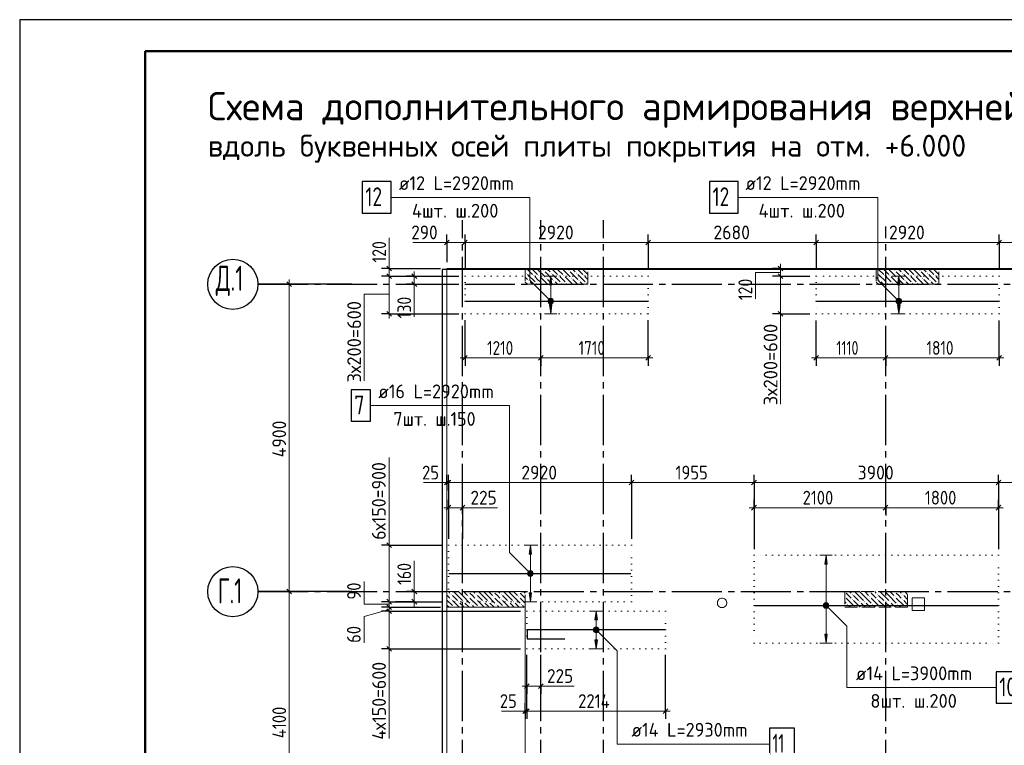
# Model space of a CAD drawing. Header units: millimetres. Extents: x 0 to 42000, y -76 to 29700.
# Tile 5 of 7: x 0 to 15705, y 18132 to 29700. Entities that reach past the tile are written whole.
import ezdxf

# ---------------------------------------------------------------- set-up
doc = ezdxf.new("R2010")
doc.units = ezdxf.units.MM
for name, pattern in [('______2', [270, 200, -70]), ('______5', [1100, 800, -100, 100, -100]), ('______9', [100, 0, -100])]:
    doc.linetypes.add(name, pattern=pattern)
for name, color, linetype, lineweight in [('Standard', 7, 'Continuous', 25), ('ДОП Верх по Х', 7, 'Continuous', 18), ('ЖБ Перекрытие верхний уровень', 7, 'Continuous', 18), ('Позиционная метка номер позиции', 7, 'Continuous', 13), ('Примечания', 7, 'Continuous', 13), ('Размерная линия_ общее', 7, 'Continuous', 13), ('Текст_ общее', 7, 'Continuous', 25)]:
    doc.layers.add(name, color=color, linetype=linetype, lineweight=lineweight)
doc.layers.add('ЖБ Пилон', color=7, linetype='______2', lineweight=13, true_color=0xa0a0a0)
doc.layers.add('Оси', color=7, linetype='______5', lineweight=13, true_color=0x656565)
doc.styles.add('ISOCPEUR', font='txt')

msp = doc.modelspace()

# ---------------------------------------------------------------- hatches: boundary and pattern name
at = {"layer": 'ДОП Верх по Х', "linetype": 'Continuous', "lineweight": 13, "transparency": 33554687}
for points in [[(8490, 25472), (8470, 25612), (8450, 25472)], [(14043, 25472), (14023, 25612), (14003, 25472)], [(8166, 21182), (8146, 21322), (8126, 21182)], [(12882, 21022), (12862, 21162), (12842, 21022)], [(9215, 20132), (9195, 20272), (9175, 20132)]]:
    msp.add_hatch(color=7, dxfattribs=at).paths.add_polyline_path(points)
for points in [[(8490, 25152), (8470, 25012), (8450, 25152)], [(14043, 25152), (14023, 25012), (14003, 25152)], [(8166, 20562), (8146, 20422), (8126, 20562)], [(9215, 19812), (9195, 19672), (9175, 19812)], [(12882, 19902), (12862, 19762), (12842, 19902)]]:
    msp.add_hatch(color=7, dxfattribs=at).paths.add_polyline_path(points, flags=16)
at = {"layer": 'ЖБ Пилон', "linetype": 'Continuous', "lineweight": 18, "transparency": 33554687}
for points in [[(8074, 25660), (8081, 25666), (8087, 25660), (8081, 25653)], [(8194, 25620), (8201, 25626), (8207, 25620), (8201, 25613)], [(8274, 25620), (8281, 25626), (8287, 25620), (8281, 25613)], [(8354, 25700), (8361, 25706), (8367, 25700), (8361, 25693)], [(8474, 25660), (8481, 25666), (8487, 25660), (8481, 25653)], [(8594, 25620), (8601, 25626), (8607, 25620), (8601, 25613)], [(8674, 25620), (8681, 25626), (8687, 25620), (8681, 25613)], [(8754, 25700), (8761, 25706), (8767, 25700), (8761, 25693)], [(8874, 25660), (8881, 25666), (8887, 25660), (8881, 25653)], [(8994, 25620), (9001, 25626), (9007, 25620), (9001, 25613)], [(13674, 25660), (13681, 25666), (13687, 25660), (13681, 25653)], [(13794, 25620), (13801, 25626), (13807, 25620), (13801, 25613)], [(13874, 25620), (13881, 25626), (13887, 25620), (13881, 25613)], [(13954, 25700), (13961, 25706), (13967, 25700), (13961, 25693)], [(14074, 25660), (14081, 25666), (14087, 25660), (14081, 25653)], [(14194, 25620), (14201, 25626), (14207, 25620), (14201, 25613)], [(14274, 25620), (14281, 25626), (14287, 25620), (14281, 25613)], [(14354, 25700), (14361, 25706), (14367, 25700), (14361, 25693)], [(14474, 25660), (14481, 25666), (14487, 25660), (14481, 25653)], [(14594, 25620), (14601, 25626), (14607, 25620), (14601, 25613)], [(8114, 25540), (8121, 25546), (8127, 25540), (8121, 25533)], [(8234, 25500), (8241, 25506), (8247, 25500), (8241, 25493)], [(8314, 25500), (8321, 25506), (8327, 25500), (8321, 25493)], [(8394, 25580), (8401, 25586), (8407, 25580), (8401, 25573)], [(8514, 25540), (8521, 25546), (8527, 25540), (8521, 25533)], [(8634, 25500), (8641, 25506), (8647, 25500), (8641, 25493)], [(8714, 25500), (8721, 25506), (8727, 25500), (8721, 25493)], [(8794, 25580), (8801, 25586), (8807, 25580), (8801, 25573)], [(8914, 25540), (8921, 25546), (8927, 25540), (8921, 25533)], [(9034, 25500), (9041, 25506), (9047, 25500), (9041, 25493)], [(13714, 25540), (13721, 25546), (13727, 25540), (13721, 25533)], [(13834, 25500), (13841, 25506), (13847, 25500), (13841, 25493)], [(13914, 25500), (13921, 25506), (13927, 25500), (13921, 25493)], [(13994, 25580), (14001, 25586), (14007, 25580), (14001, 25573)], [(14114, 25540), (14121, 25546), (14127, 25540), (14121, 25533)], [(14234, 25500), (14241, 25506), (14247, 25500), (14241, 25493)], [(14314, 25500), (14321, 25506), (14327, 25500), (14321, 25493)], [(14394, 25580), (14401, 25586), (14407, 25580), (14401, 25573)], [(14514, 25540), (14521, 25546), (14527, 25540), (14521, 25533)], [(14634, 25500), (14641, 25506), (14647, 25500), (14641, 25493)], [(7154, 20580), (7157, 20582), (7165, 20582), (7167, 20580), (7161, 20573)], [(7554, 20580), (7557, 20582), (7565, 20582), (7567, 20580), (7561, 20573)], [(7954, 20580), (7957, 20582), (7965, 20582), (7967, 20580), (7961, 20573)], [(13165, 20582), (13167, 20580), (13163, 20575), (13163, 20582)], [(13554, 20580), (13557, 20582), (13565, 20582), (13567, 20580), (13561, 20573)], [(13954, 20580), (13957, 20582), (13965, 20582), (13967, 20580), (13961, 20573)], [(6874, 20540), (6881, 20546), (6887, 20540), (6881, 20533)], [(6874, 20460), (6881, 20466), (6887, 20460), (6881, 20453)], [(6994, 20420), (7001, 20426), (7007, 20420), (7001, 20413)], [(7074, 20420), (7081, 20426), (7087, 20420), (7081, 20413)], [(7154, 20500), (7161, 20506), (7167, 20500), (7161, 20493)], [(7274, 20540), (7281, 20546), (7287, 20540), (7281, 20533)], [(7274, 20460), (7281, 20466), (7287, 20460), (7281, 20453)], [(7394, 20420), (7401, 20426), (7407, 20420), (7401, 20413)], [(7474, 20420), (7481, 20426), (7487, 20420), (7481, 20413)], [(7554, 20500), (7561, 20506), (7567, 20500), (7561, 20493)], [(7674, 20540), (7681, 20546), (7687, 20540), (7681, 20533)], [(7674, 20460), (7681, 20466), (7687, 20460), (7681, 20453)], [(7794, 20420), (7801, 20426), (7807, 20420), (7801, 20413)], [(7874, 20420), (7881, 20426), (7887, 20420), (7881, 20413)], [(7954, 20500), (7961, 20506), (7967, 20500), (7961, 20493)], [(13163, 20504), (13167, 20500), (13163, 20495)], [(13274, 20540), (13281, 20546), (13287, 20540), (13281, 20533)], [(13274, 20460), (13281, 20466), (13287, 20460), (13281, 20453)], [(13394, 20420), (13401, 20426), (13407, 20420), (13401, 20413)], [(13474, 20420), (13481, 20426), (13487, 20420), (13481, 20413)], [(13554, 20500), (13561, 20506), (13567, 20500), (13561, 20493)], [(13674, 20540), (13681, 20546), (13687, 20540), (13681, 20533)], [(13674, 20460), (13681, 20466), (13687, 20460), (13681, 20453)], [(13794, 20420), (13801, 20426), (13807, 20420), (13801, 20413)], [(13874, 20420), (13881, 20426), (13887, 20420), (13881, 20413)], [(13954, 20500), (13961, 20506), (13967, 20500), (13961, 20493)], [(14074, 20540), (14081, 20546), (14087, 20540), (14081, 20533)], [(14074, 20460), (14081, 20466), (14087, 20460), (14081, 20453)], [(6914, 20340), (6921, 20346), (6927, 20340), (6921, 20333)], [(7194, 20380), (7201, 20386), (7207, 20380), (7201, 20373)], [(7314, 20340), (7321, 20346), (7327, 20340), (7321, 20333)], [(7594, 20380), (7601, 20386), (7607, 20380), (7601, 20373)], [(7714, 20340), (7721, 20346), (7727, 20340), (7721, 20333)], [(7994, 20380), (8001, 20386), (8007, 20380), (8001, 20373)], [(13194, 20380), (13201, 20386), (13207, 20380), (13201, 20373)], [(13314, 20340), (13321, 20346), (13327, 20340), (13321, 20333)], [(13594, 20380), (13601, 20386), (13607, 20380), (13601, 20373)], [(13714, 20340), (13721, 20346), (13727, 20340), (13721, 20333)], [(13994, 20380), (14001, 20386), (14007, 20380), (14001, 20373)], [(14114, 20340), (14121, 20346), (14127, 20340), (14121, 20333)]]:
    msp.add_hatch(color=7, dxfattribs=at).paths.add_polyline_path(points, flags=16)
at = {"layer": 'Позиционная метка номер позиции', "linetype": 'Continuous', "lineweight": 13, "transparency": 33554687}
for points in [[(8438, 25180), (8481, 25255), (8426, 25201)], [(8426, 25201), (8481, 25255), (8458, 25255)], [(8426, 25201), (8458, 25255), (8426, 25223)], [(8426, 25223), (8458, 25255), (8438, 25244)], [(8438, 25180), (8502, 25244), (8481, 25255)], [(8458, 25169), (8502, 25244), (8438, 25180)], [(8458, 25169), (8513, 25223), (8502, 25244)], [(8481, 25169), (8513, 25223), (8458, 25169)], [(8481, 25169), (8513, 25201), (8513, 25223)], [(8513, 25201), (8481, 25169), (8502, 25180)], [(13991, 25180), (14034, 25255), (13979, 25201)], [(13979, 25201), (14034, 25255), (14011, 25255)], [(13979, 25201), (14011, 25255), (13979, 25223)], [(13979, 25223), (14011, 25255), (13991, 25244)], [(13991, 25180), (14055, 25244), (14034, 25255)], [(14011, 25169), (14055, 25244), (13991, 25180)], [(14011, 25169), (14066, 25223), (14055, 25244)], [(14034, 25169), (14066, 25223), (14011, 25169)], [(14034, 25169), (14066, 25201), (14066, 25223)], [(14066, 25201), (14034, 25169), (14055, 25180)], [(8114, 20840), (8157, 20915), (8103, 20861)], [(8103, 20861), (8157, 20915), (8134, 20915)], [(8103, 20861), (8134, 20915), (8103, 20883)], [(8103, 20883), (8134, 20915), (8114, 20904)], [(8114, 20840), (8178, 20904), (8157, 20915)], [(8134, 20829), (8178, 20904), (8114, 20840)], [(8134, 20829), (8189, 20883), (8178, 20904)], [(8157, 20829), (8189, 20883), (8134, 20829)], [(8157, 20829), (8189, 20861), (8189, 20883)], [(8189, 20861), (8157, 20829), (8178, 20840)], [(12818, 20373), (12850, 20405), (12830, 20394)], [(12850, 20405), (12818, 20373), (12818, 20351)], [(12850, 20405), (12818, 20351), (12873, 20405)], [(12873, 20405), (12818, 20351), (12830, 20330)], [(12873, 20405), (12830, 20330), (12893, 20394)], [(12893, 20394), (12830, 20330), (12850, 20319)], [(12893, 20394), (12850, 20319), (12905, 20373)], [(12905, 20373), (12850, 20319), (12873, 20319)], [(12905, 20373), (12873, 20319), (12905, 20351)], [(12905, 20351), (12873, 20319), (12893, 20330)], [(9151, 19983), (9183, 20015), (9163, 20004)], [(9183, 20015), (9151, 19983), (9151, 19961)], [(9183, 20015), (9151, 19961), (9206, 20015)], [(9206, 20015), (9151, 19961), (9163, 19940)], [(9206, 20015), (9163, 19940), (9227, 20004)], [(9227, 20004), (9163, 19940), (9183, 19929)], [(9227, 20004), (9183, 19929), (9238, 19983)], [(9238, 19983), (9183, 19929), (9206, 19929)], [(9238, 19983), (9206, 19929), (9238, 19961)], [(9238, 19961), (9206, 19929), (9227, 19940)]]:
    msp.add_hatch(color=7, dxfattribs=at).paths.add_polyline_path(points)

# ---------------------------------------------------------------- linework, layer by layer
at = {"layer": 'Standard', "color": 7, "linetype": 'Continuous', "lineweight": 25, "transparency": 33554687}
msp.add_line((2000, 29200), (2000, 1058), dxfattribs=at)
msp.add_lwpolyline([(0, 0), (42000, 0), (42000, 29700), (0, 29700), (0, 0)], close=True, dxfattribs=at)
at = {"layer": 'Standard', "color": 7, "linetype": 'Continuous', "lineweight": 50, "transparency": 33554687}
msp.add_lwpolyline([(2000, 29200), (41500, 29200), (41500, 500), (2000, 500), (2000, 29200)], close=True, dxfattribs=at)
at = {"layer": 'Standard', "color": 7, "linetype": 'Continuous', "lineweight": 13, "transparency": 33554687}
for points in [[(41500, 29200), (2000, 29200), (2000, 3000), (41500, 3000), (41500, 29200)], [(25893, 25732), (6813, 25732), (6813, 7232), (25893, 7232), (25893, 25732)], [(6813, 7232), (25313, 7232), (25313, 25732), (6813, 25732), (6813, 7232)]]:
    msp.add_lwpolyline(points, dxfattribs=at)
at = {"layer": 'Standard', "color": 254, "linetype": 'Continuous', "lineweight": 25, "true_color": 0xc4c4ff, "transparency": 33554687}
msp.add_lwpolyline([(6738, 7246), (25382, 7246), (25382, 25718), (6738, 25718), (6738, 7246)], dxfattribs=at)
at = {"layer": 'ДОП Верх по Х', "color": 251, "linetype": 'Continuous', "lineweight": 13, "true_color": 0x494949, "transparency": 33554687}
for p, q in [((8470, 25612), (8370, 25612)), ((8470, 25612), (8450, 25472)), ((8490, 25472), (8470, 25612)), ((8470, 25612), (8570, 25612)), ((8470, 25612), (8470, 25612)), ((14023, 25612), (13923, 25612)), ((14023, 25612), (14003, 25472)), ((14043, 25472), (14023, 25612)), ((14023, 25612), (14123, 25612)), ((14023, 25612), (14023, 25612)), ((8450, 25472), (8490, 25472)), ((8470, 25152), (8470, 25472)), ((14003, 25472), (14043, 25472)), ((14023, 25152), (14023, 25472)), ((8470, 25012), (8450, 25152)), ((8450, 25152), (8490, 25152)), ((8490, 25152), (8470, 25012)), ((14023, 25012), (14003, 25152)), ((14003, 25152), (14043, 25152)), ((14043, 25152), (14023, 25012)), ((8470, 25012), (8370, 25012)), ((8470, 25012), (8570, 25012)), ((8470, 25012), (8470, 25012)), ((14023, 25012), (13923, 25012)), ((14023, 25012), (14123, 25012)), ((14023, 25012), (14023, 25012)), ((8146, 21322), (8046, 21322)), ((8146, 21322), (8126, 21182)), ((8166, 21182), (8146, 21322)), ((8146, 21322), (8246, 21322)), ((8146, 21322), (8146, 21322)), ((8126, 21182), (8166, 21182)), ((8146, 20562), (8146, 21182)), ((12862, 21162), (12762, 21162)), ((12862, 21162), (12842, 21022)), ((12882, 21022), (12862, 21162)), ((12862, 21162), (12962, 21162)), ((12862, 21162), (12862, 21162)), ((12842, 21022), (12882, 21022)), ((12862, 19902), (12862, 21022)), ((8146, 20422), (8046, 20422)), ((8146, 20422), (8126, 20562)), ((8126, 20562), (8166, 20562)), ((8166, 20562), (8146, 20422)), ((8146, 20422), (8246, 20422)), ((8146, 20422), (8146, 20422)), ((9195, 20272), (9095, 20272)), ((9195, 20272), (9175, 20132)), ((9215, 20132), (9195, 20272)), ((9195, 20272), (9295, 20272)), ((9195, 20272), (9195, 20272)), ((9175, 20132), (9215, 20132)), ((9195, 19812), (9195, 20132)), ((9195, 19672), (9175, 19812)), ((9175, 19812), (9215, 19812)), ((9215, 19812), (9195, 19672)), ((12862, 19762), (12842, 19902)), ((12842, 19902), (12882, 19902)), ((12882, 19902), (12862, 19762)), ((9195, 19672), (9095, 19672)), ((9195, 19672), (9295, 19672)), ((9195, 19672), (9195, 19672)), ((12862, 19762), (12762, 19762)), ((12862, 19762), (12962, 19762)), ((12862, 19762), (12862, 19762))]:
    msp.add_line(p, q, dxfattribs=at)
at = {"layer": 'ДОП Верх по Х', "color": 7, "linetype": 'Continuous', "lineweight": 25, "transparency": 33554687}
for p, q in [((7109, 25212), (10017, 25212)), ((12709, 25212), (15617, 25212)), ((6846, 20872), (9750, 20872)), ((11720, 20362), (15606, 20362))]:
    msp.add_line(p, q, dxfattribs=at)
for points in [[(5464, 26618), (5924, 26618), (5924, 27118), (5464, 27118), (5464, 26618)], [(11001, 26618), (11461, 26618), (11461, 27118), (11001, 27118), (11001, 26618)], [(5285, 23298), (5595, 23298), (5595, 23798), (5285, 23798), (5285, 23298)], [(10295, 19972), (8095, 19972), (8095, 19828), (8695, 19828)], [(15575, 18803), (16035, 18803), (16035, 19303), (15575, 19303), (15575, 18803)], [(11958, 17903), (12358, 17903), (12358, 18403), (11958, 18403), (11958, 17903)]]:
    msp.add_lwpolyline(points, dxfattribs=at)
at = {"layer": 'ЖБ Перекрытие верхний уровень', "color": 7, "linetype": 'Continuous', "lineweight": 18, "transparency": 33554687}
for p, q in [((25313, 25732), (6813, 25732)), ((6813, 25732), (6813, 20332)), ((6813, 20332), (8063, 20332)), ((8063, 20332), (8063, 14382))]:
    msp.add_line(p, q, dxfattribs=at)
at = {"layer": 'ЖБ Перекрытие верхний уровень', "color": 7, "linetype": 'Continuous', "lineweight": 13, "transparency": 33554687}
for p, q in [((11132, 20427), (11128, 20410)), ((11139, 20442), (11132, 20427)), ((11149, 20455), (11139, 20442)), ((11163, 20466), (11149, 20455)), ((11178, 20473), (11163, 20466)), ((11194, 20477), (11178, 20473)), ((11211, 20477), (11194, 20477)), ((11228, 20473), (11211, 20477)), ((11243, 20466), (11228, 20473)), ((11256, 20455), (11243, 20466)), ((11267, 20442), (11256, 20455)), ((11274, 20427), (11267, 20442)), ((11278, 20410), (11274, 20427)), ((14433, 20482), (14233, 20482)), ((14233, 20482), (14233, 20282)), ((14433, 20282), (14433, 20482)), ((11128, 20410), (11128, 20394)), ((11128, 20394), (11132, 20377)), ((11132, 20377), (11139, 20362)), ((11139, 20362), (11149, 20349)), ((11149, 20349), (11163, 20338)), ((11163, 20338), (11178, 20331)), ((11178, 20331), (11194, 20327)), ((11194, 20327), (11211, 20327)), ((11211, 20327), (11228, 20331)), ((11228, 20331), (11243, 20338)), ((11243, 20338), (11256, 20349)), ((11256, 20349), (11267, 20362)), ((11267, 20362), (11274, 20377)), ((11274, 20377), (11278, 20394)), ((11278, 20394), (11278, 20410)), ((14233, 20282), (14433, 20282))]:
    msp.add_line(p, q, dxfattribs=at)
at = {"layer": 'ЖБ Пилон', "color": 253, "linetype": '______2', "lineweight": 13, "true_color": 0xa0a0a0, "transparency": 33554687}
for p, q in [((8063, 25732), (8063, 25482)), ((9063, 25732), (8063, 25732)), ((9063, 25482), (9063, 25732)), ((13663, 25732), (13663, 25482)), ((14663, 25732), (13663, 25732)), ((14663, 25482), (14663, 25732)), ((8063, 25482), (9063, 25482)), ((13663, 25482), (14663, 25482)), ((8063, 20582), (6813, 20582)), ((8063, 20332), (8063, 20582)), ((13163, 20582), (13163, 20332)), ((14163, 20582), (13163, 20582)), ((14163, 20332), (14163, 20582)), ((6813, 20332), (8063, 20332)), ((13163, 20332), (14163, 20332))]:
    msp.add_line(p, q, dxfattribs=at)
at = {"layer": 'ЖБ Пилон', "color": 9, "linetype": 'Continuous', "lineweight": 18, "true_color": 0xc7c7c7, "transparency": 33554687}
for p, q in [((8101, 25720), (8181, 25640)), ((8101, 25640), (8221, 25520)), ((8181, 25720), (8261, 25640)), ((8261, 25560), (8221, 25600)), ((8261, 25720), (8381, 25600)), ((8301, 25600), (8418, 25482)), ((8381, 25680), (8501, 25560)), ((8461, 25680), (8421, 25720)), ((8501, 25720), (8581, 25640)), ((8501, 25640), (8621, 25520)), ((8581, 25720), (8661, 25640)), ((8661, 25560), (8621, 25600)), ((8661, 25720), (8781, 25600)), ((8701, 25600), (8818, 25482)), ((8781, 25680), (8901, 25560)), ((8861, 25680), (8821, 25720)), ((8901, 25720), (8981, 25640)), ((8901, 25640), (9021, 25520)), ((8981, 25720), (9061, 25640)), ((9061, 25560), (9021, 25600)), ((9061, 25720), (9063, 25717)), ((13701, 25720), (13781, 25640)), ((13701, 25640), (13821, 25520)), ((13781, 25720), (13861, 25640)), ((13861, 25560), (13821, 25600)), ((13861, 25720), (13981, 25600)), ((13901, 25600), (14018, 25482)), ((13981, 25680), (14101, 25560)), ((14061, 25680), (14021, 25720)), ((14101, 25720), (14181, 25640)), ((14101, 25640), (14221, 25520)), ((14181, 25720), (14261, 25640)), ((14261, 25560), (14221, 25600)), ((14261, 25720), (14381, 25600)), ((14301, 25600), (14418, 25482)), ((14381, 25680), (14501, 25560)), ((14461, 25680), (14421, 25720)), ((14501, 25720), (14581, 25640)), ((14501, 25640), (14621, 25520)), ((14581, 25720), (14661, 25640)), ((14661, 25560), (14621, 25600)), ((14661, 25720), (14663, 25717)), ((8063, 25597), (8101, 25560)), ((8063, 25517), (8098, 25482)), ((8178, 25482), (8141, 25520)), ((8301, 25520), (8261, 25560)), ((8421, 25560), (8498, 25482)), ((8578, 25482), (8541, 25520)), ((8701, 25520), (8661, 25560)), ((8821, 25560), (8898, 25482)), ((8978, 25482), (8941, 25520)), ((9063, 25557), (9061, 25560)), ((13663, 25597), (13701, 25560)), ((13663, 25517), (13698, 25482)), ((13778, 25482), (13741, 25520)), ((13901, 25520), (13861, 25560)), ((14021, 25560), (14098, 25482)), ((14178, 25482), (14141, 25520)), ((14301, 25520), (14261, 25560)), ((14421, 25560), (14498, 25482)), ((14578, 25482), (14541, 25520)), ((14663, 25557), (14661, 25560)), ((6838, 20582), (6861, 20560)), ((6981, 20520), (6918, 20582)), ((6998, 20582), (7061, 20520)), ((7078, 20582), (7141, 20520)), ((7238, 20582), (7261, 20560)), ((7381, 20520), (7318, 20582)), ((7398, 20582), (7461, 20520)), ((7478, 20582), (7541, 20520)), ((7638, 20582), (7661, 20560)), ((7781, 20520), (7718, 20582)), ((7798, 20582), (7861, 20520)), ((7878, 20582), (7941, 20520)), ((8038, 20582), (8061, 20560)), ((13238, 20582), (13261, 20560)), ((13381, 20520), (13318, 20582)), ((13398, 20582), (13461, 20520)), ((13478, 20582), (13541, 20520)), ((13638, 20582), (13661, 20560)), ((13781, 20520), (13718, 20582)), ((13798, 20582), (13861, 20520)), ((13878, 20582), (13941, 20520)), ((14038, 20582), (14061, 20560)), ((14163, 20537), (14118, 20582)), ((6861, 20480), (6821, 20520)), ((6901, 20520), (6981, 20440)), ((6901, 20440), (7008, 20332)), ((6981, 20520), (7061, 20440)), ((7061, 20520), (7181, 20400)), ((7221, 20520), (7181, 20560)), ((7181, 20480), (7301, 20360)), ((7261, 20480), (7221, 20520)), ((7301, 20520), (7381, 20440)), ((7301, 20440), (7408, 20332)), ((7381, 20520), (7461, 20440)), ((7461, 20520), (7581, 20400)), ((7621, 20520), (7581, 20560)), ((7581, 20480), (7701, 20360)), ((7661, 20480), (7621, 20520)), ((7701, 20520), (7781, 20440)), ((7701, 20440), (7808, 20332)), ((7781, 20520), (7861, 20440)), ((7861, 20520), (7981, 20400)), ((8021, 20520), (7981, 20560)), ((7981, 20480), (8063, 20397)), ((8061, 20480), (8021, 20520)), ((13163, 20417), (13181, 20400)), ((13221, 20520), (13181, 20560)), ((13181, 20480), (13301, 20360)), ((13261, 20480), (13221, 20520)), ((13301, 20520), (13381, 20440)), ((13301, 20440), (13408, 20332)), ((13381, 20520), (13461, 20440)), ((13461, 20520), (13581, 20400)), ((13621, 20520), (13581, 20560)), ((13581, 20480), (13701, 20360)), ((13661, 20480), (13621, 20520)), ((13701, 20520), (13781, 20440)), ((13701, 20440), (13808, 20332)), ((13781, 20520), (13861, 20440)), ((13861, 20520), (13981, 20400)), ((14021, 20520), (13981, 20560)), ((13981, 20480), (14101, 20360)), ((14061, 20480), (14021, 20520)), ((14101, 20520), (14163, 20457)), ((14101, 20440), (14163, 20377)), ((6821, 20360), (6848, 20332)), ((7061, 20360), (7021, 20400)), ((7088, 20332), (7061, 20360)), ((7101, 20400), (7168, 20332)), ((7221, 20360), (7248, 20332)), ((7461, 20360), (7421, 20400)), ((7488, 20332), (7461, 20360)), ((7501, 20400), (7568, 20332)), ((7621, 20360), (7648, 20332)), ((7861, 20360), (7821, 20400)), ((7888, 20332), (7861, 20360)), ((7901, 20400), (7968, 20332)), ((8021, 20360), (8048, 20332)), ((13163, 20337), (13168, 20332)), ((13221, 20360), (13248, 20332)), ((13461, 20360), (13421, 20400)), ((13488, 20332), (13461, 20360)), ((13501, 20400), (13568, 20332)), ((13621, 20360), (13648, 20332)), ((13861, 20360), (13821, 20400)), ((13888, 20332), (13861, 20360)), ((13901, 20400), (13968, 20332)), ((14021, 20360), (14048, 20332))]:
    msp.add_line(p, q, dxfattribs=at)
for points in [[(8181, 25720), (8168, 25732), (8168, 25732), (8168, 25732), (8168, 25732)], [(8248, 25732), (8248, 25732), (8248, 25732), (8248, 25732), (8261, 25720)], [(8328, 25732), (8328, 25732), (8328, 25732), (8328, 25732), (8341, 25720)], [(8421, 25720), (8408, 25732), (8408, 25732), (8408, 25732), (8408, 25732)], [(8581, 25720), (8568, 25732), (8568, 25732), (8568, 25732), (8568, 25732)], [(8648, 25732), (8648, 25732), (8648, 25732), (8648, 25732), (8661, 25720)], [(8728, 25732), (8728, 25732), (8728, 25732), (8728, 25732), (8741, 25720)], [(8821, 25720), (8808, 25732), (8808, 25732), (8808, 25732), (8808, 25732)], [(8981, 25720), (8968, 25732), (8968, 25732), (8968, 25732), (8968, 25732)], [(9048, 25732), (9048, 25732), (9048, 25732), (9048, 25732), (9061, 25720)], [(13781, 25720), (13768, 25732), (13768, 25732), (13768, 25732), (13768, 25732)], [(13848, 25732), (13848, 25732), (13848, 25732), (13848, 25732), (13861, 25720)], [(13928, 25732), (13928, 25732), (13928, 25732), (13928, 25732), (13941, 25720)], [(14021, 25720), (14008, 25732), (14008, 25732), (14008, 25732), (14008, 25732)], [(14181, 25720), (14168, 25732), (14168, 25732), (14168, 25732), (14168, 25732)], [(14248, 25732), (14248, 25732), (14248, 25732), (14248, 25732), (14261, 25720)], [(14328, 25732), (14328, 25732), (14328, 25732), (14328, 25732), (14341, 25720)], [(14421, 25720), (14408, 25732), (14408, 25732), (14408, 25732), (14408, 25732)], [(14581, 25720), (14568, 25732), (14568, 25732), (14568, 25732), (14568, 25732)], [(14648, 25732), (14648, 25732), (14648, 25732), (14648, 25732), (14661, 25720)], [(6821, 20520), (6813, 20527), (6813, 20527), (6813, 20527), (6813, 20527)], [(6813, 20447), (6813, 20447), (6813, 20447), (6813, 20447), (6901, 20360)]]:
    msp.add_lwpolyline(points, dxfattribs=at)
at = {"layer": 'Оси', "color": 8, "linetype": '______5', "lineweight": -3, "transparency": 33554687}
for p, q in [((7063, 4219), (7063, 26505)), ((8313, 4219), (8313, 26505)), ((9313, 4219), (9313, 26505)), ((13813, 4219), (13813, 26405)), ((3800, 25482), (25830, 25482)), ((3800, 20582), (25730, 20582))]:
    msp.add_line(p, q, dxfattribs=at)
at = {"layer": 'Оси', "color": 7, "linetype": 'Continuous', "lineweight": 25, "transparency": 33554687}
for p, q in [((5300, 25482), (3800, 25482)), ((5300, 20582), (3800, 20582))]:
    msp.add_line(p, q, dxfattribs=at)
for centre in [(3400, 25482), (3400, 20582)]:
    msp.add_circle(centre, 400, dxfattribs=at)
at = {"layer": 'Позиционная метка номер позиции', "color": 251, "linetype": 'Continuous', "lineweight": 13, "true_color": 0x656565, "transparency": 33554687}
for p, q in [((5894, 25732), (5894, 26222)), ((6813, 26149), (6273, 26149)), ((6294, 25482), (6294, 24962)), ((12134, 25012), (12134, 23572)), ((5894, 21322), (5894, 22722)), ((6813, 22320), (6443, 22320)), ((7063, 21920), (7623, 21920)), ((6294, 20582), (6294, 21072)), ((5894, 19672), (5894, 18242)), ((8313, 19077), (8843, 19077)), ((8063, 18677), (7683, 18677))]:
    msp.add_line(p, q, dxfattribs=at)
at = {"layer": 'Позиционная метка номер позиции', "color": 7, "linetype": 'Continuous', "lineweight": 13, "transparency": 33554687}
for p, q in [((8438, 25244), (8438, 25244)), ((8438, 25180), (8438, 25180)), ((8502, 25244), (8502, 25244)), ((8502, 25180), (8502, 25180)), ((13991, 25244), (13991, 25244)), ((13991, 25180), (13991, 25180)), ((14055, 25244), (14055, 25244)), ((14055, 25180), (14055, 25180)), ((8114, 20904), (8114, 20904)), ((8178, 20904), (8178, 20904)), ((8114, 20840), (8114, 20840)), ((8178, 20840), (8178, 20840)), ((12830, 20394), (12830, 20394)), ((12830, 20330), (12830, 20330)), ((12893, 20394), (12893, 20394)), ((12893, 20330), (12893, 20330)), ((9163, 20004), (9163, 20004)), ((9227, 20004), (9227, 20004)), ((9163, 19940), (9163, 19940)), ((9227, 19940), (9227, 19940))]:
    msp.add_line(p, q, dxfattribs=at)
for points in [[(8470, 25212), (8136, 25545), (8136, 26868), (5924, 26868)], [(14023, 25212), (13689, 25545), (13689, 26868), (11461, 26868)], [(8146, 20872), (7813, 21205), (7813, 23548), (5601, 23548)], [(12862, 20362), (13195, 20029), (13195, 19053), (15575, 19053)], [(9195, 19972), (9528, 19639), (9528, 18153), (11958, 18153)]]:
    msp.add_lwpolyline(points, dxfattribs=at)
at = {"layer": 'Позиционная метка номер позиции', "color": 251, "linetype": 'Continuous', "lineweight": 13, "true_color": 0x656565, "transparency": 33554687}
for points in [[(12134, 25671), (11734, 25671), (11734, 25251)], [(5894, 25325), (5494, 25325), (5494, 23945)], [(5894, 20382), (5494, 20382), (5494, 20742)], [(5894, 20297), (5494, 20187), (5494, 19767)]]:
    msp.add_lwpolyline(points, dxfattribs=at)
at = {"layer": 'Позиционная метка номер позиции', "color": 7, "linetype": 'Continuous', "lineweight": 13, "transparency": 33554687}
for centre in [(8470, 25212), (14023, 25212), (8146, 20872), (12862, 20362), (9195, 19972)]:
    msp.add_circle(centre, 45, dxfattribs=at)
at = {"layer": 'Примечания', "color": 7, "linetype": '______9', "lineweight": 13, "transparency": 33554687}
for p, q in [((7103, 25612), (7103, 25012)), ((10023, 25612), (7103, 25612)), ((10023, 25012), (10023, 25612)), ((12703, 25612), (12703, 25012)), ((15623, 25612), (12703, 25612)), ((15623, 25012), (15623, 25612)), ((7103, 25012), (10023, 25012)), ((12703, 25012), (15623, 25012)), ((6838, 21322), (6838, 20422)), ((9758, 21322), (6838, 21322)), ((9758, 20422), (9758, 21322)), ((11713, 21162), (11713, 19762)), ((15613, 21162), (11713, 21162)), ((15613, 19762), (15613, 21162)), ((6838, 20422), (9758, 20422)), ((8088, 20272), (8088, 19672)), ((10302, 20272), (8088, 20272)), ((10302, 19672), (10302, 20272)), ((8088, 19672), (10302, 19672)), ((11713, 19762), (15613, 19762))]:
    msp.add_line(p, q, dxfattribs=at)
at = {"layer": 'Размерная линия_ общее', "color": 251, "linetype": 'Continuous', "lineweight": -3, "true_color": 0x656565, "transparency": 33554687}
for p, q in [((6813, 26149), (6813, 26274)), ((7103, 26149), (7103, 26274)), ((10023, 26149), (10023, 26274)), ((12703, 26149), (12703, 26274)), ((15623, 26149), (15623, 26274)), ((6813, 26149), (6813, 26024)), ((6813, 26149), (6813, 25832)), ((7103, 26149), (7103, 26024)), ((7103, 26149), (7103, 25712)), ((10023, 26149), (10023, 26024)), ((10023, 26149), (10023, 25712)), ((12703, 26149), (12703, 26024)), ((12703, 26149), (12703, 25712)), ((15623, 26149), (15623, 26024)), ((15623, 26149), (15623, 25712)), ((5894, 25732), (5769, 25732)), ((5894, 25612), (5769, 25612)), ((5894, 25732), (6019, 25732)), ((5894, 25732), (6713, 25732)), ((5894, 25612), (6019, 25612)), ((5894, 25612), (7003, 25612)), ((6294, 25612), (6169, 25612)), ((6294, 25612), (6419, 25612)), ((6294, 25612), (7003, 25612)), ((12134, 25732), (12009, 25732)), ((12134, 25612), (12009, 25612)), ((12134, 25732), (12259, 25732)), ((12134, 25732), (12134, 25732)), ((12134, 25612), (12259, 25612)), ((12134, 25612), (12603, 25612)), ((6294, 25482), (6169, 25482)), ((6294, 25482), (6419, 25482)), ((6294, 25482), (7003, 25482)), ((5894, 25012), (5769, 25012)), ((5894, 25012), (6019, 25012)), ((5894, 25012), (7003, 25012)), ((12134, 25012), (12009, 25012)), ((12134, 25012), (12259, 25012)), ((12134, 25012), (12603, 25012)), ((7103, 24307), (7103, 24912)), ((12703, 24307), (12703, 24906)), ((7103, 24307), (7103, 24432)), ((8313, 24307), (8313, 24432)), ((10023, 24307), (10023, 24432)), ((12703, 24307), (12703, 24432)), ((13813, 24307), (13813, 24432)), ((15623, 24307), (15623, 24432)), ((7103, 24307), (7103, 24182)), ((8313, 24307), (8313, 24182)), ((8313, 24307), (8313, 24307)), ((10023, 24307), (10023, 24182)), ((12703, 24307), (12703, 24182)), ((13813, 24307), (13813, 24182)), ((13813, 24307), (13813, 24307)), ((15623, 24307), (15623, 24182)), ((6813, 22320), (6813, 22445)), ((6813, 22320), (6813, 22195)), ((6813, 22320), (6813, 22320)), ((6838, 22320), (6838, 22445)), ((6838, 22320), (6838, 22195)), ((6838, 22320), (6838, 21422)), ((9758, 22320), (9758, 22445)), ((9758, 22320), (9758, 22195)), ((9758, 22320), (9758, 21422)), ((11713, 22320), (11713, 22445)), ((11713, 22320), (11713, 22195)), ((11713, 22320), (11713, 21257)), ((15613, 22320), (15613, 22445)), ((15613, 22320), (15613, 22195)), ((15613, 22320), (15613, 21257)), ((6838, 21920), (6838, 22045)), ((7063, 21920), (7063, 22045)), ((11713, 21920), (11713, 22045)), ((13813, 21920), (13813, 22045)), ((15613, 21920), (15613, 22045)), ((6838, 21920), (6838, 21795)), ((6838, 21920), (6838, 21422)), ((7063, 21920), (7063, 21795)), ((7063, 21920), (7063, 21422)), ((11713, 21920), (11713, 21795)), ((11713, 21920), (11713, 21257)), ((13813, 21920), (13813, 21795)), ((13813, 21920), (13813, 21920)), ((15613, 21920), (15613, 21795)), ((15613, 21920), (15613, 21257)), ((5894, 21322), (5769, 21322)), ((5894, 21322), (6019, 21322)), ((5894, 21322), (6738, 21322)), ((6294, 20582), (6169, 20582)), ((6294, 20582), (6419, 20582)), ((6294, 20582), (6397, 20582)), ((5894, 20422), (5769, 20422)), ((5894, 20422), (6019, 20422)), ((5894, 20422), (6738, 20422)), ((6294, 20422), (5994, 20422)), ((6294, 20422), (6169, 20422)), ((6294, 20422), (6419, 20422)), ((5894, 20332), (5769, 20332)), ((5894, 20272), (5769, 20272)), ((5894, 20332), (6019, 20332)), ((5894, 20332), (6713, 20332)), ((5894, 20272), (6019, 20272)), ((5894, 20272), (7988, 20272)), ((5894, 19672), (5769, 19672)), ((5894, 19672), (6019, 19672)), ((5894, 19672), (7988, 19672)), ((8088, 19077), (8088, 19572)), ((8313, 19077), (8313, 19572)), ((8088, 19077), (8088, 19202)), ((8313, 19077), (8313, 19202)), ((8088, 19077), (8088, 18952)), ((8313, 19077), (8313, 18952)), ((8063, 18677), (8063, 18802)), ((8088, 18677), (8088, 18802)), ((10302, 18677), (10302, 18802)), ((8063, 18677), (8063, 18552)), ((8063, 18677), (8063, 18677)), ((8088, 18677), (8088, 18552)), ((10302, 18677), (10302, 18552))]:
    msp.add_line(p, q, dxfattribs=at)
at = {"layer": 'Размерная линия_ общее', "color": 251, "linetype": 'Continuous', "lineweight": 13, "true_color": 0x656565, "transparency": 33554687}
for p, q in [((6813, 26149), (6738, 26149)), ((6813, 26149), (7103, 26149)), ((7103, 26149), (10023, 26149)), ((10023, 26149), (12703, 26149)), ((12703, 26149), (15623, 26149)), ((15623, 26149), (18303, 26149)), ((5894, 25732), (5894, 25807)), ((12134, 25732), (12134, 25807)), ((5894, 25612), (5894, 25012)), ((6294, 25612), (6294, 25687)), ((6294, 25612), (6294, 25482)), ((12134, 25732), (12134, 25612)), ((6294, 25482), (6294, 25407)), ((5894, 25012), (5894, 24937)), ((12134, 25012), (12134, 24937)), ((7103, 24307), (7028, 24307)), ((7103, 24307), (8313, 24307)), ((8313, 24307), (10023, 24307)), ((10023, 24307), (10098, 24307)), ((12703, 24307), (12628, 24307)), ((13813, 24307), (12703, 24307)), ((15623, 24307), (13813, 24307)), ((15623, 24307), (15698, 24307)), ((6813, 22320), (6738, 22320)), ((6813, 22320), (6838, 22320)), ((6838, 22320), (9758, 22320)), ((9758, 22320), (11713, 22320)), ((11713, 22320), (15613, 22320)), ((15613, 22320), (17913, 22320)), ((6838, 21920), (6763, 21920)), ((6838, 21920), (7063, 21920)), ((7063, 21920), (7138, 21920)), ((11713, 21920), (11638, 21920)), ((11713, 21920), (13813, 21920)), ((13813, 21920), (15613, 21920)), ((15613, 21920), (15688, 21920)), ((5894, 21322), (5894, 21397)), ((6294, 20582), (6294, 20657)), ((6294, 20422), (6294, 20582)), ((5894, 20422), (5894, 20332)), ((6294, 20422), (6294, 20347)), ((5894, 20332), (5894, 20272)), ((5894, 20272), (5894, 19672)), ((5894, 19672), (5894, 19597)), ((8088, 19077), (8013, 19077)), ((8088, 19077), (8313, 19077)), ((8313, 19077), (8388, 19077)), ((8063, 18677), (7988, 18677)), ((8063, 18677), (8088, 18677)), ((8088, 18677), (10302, 18677)), ((10302, 18677), (10377, 18677))]:
    msp.add_line(p, q, dxfattribs=at)
at = {"layer": 'Размерная линия_ общее', "color": 251, "linetype": 'Continuous', "lineweight": 25, "true_color": 0x656565, "transparency": 33554687}
for p, q in [((6775, 26112), (6850, 26187)), ((7065, 26112), (7140, 26187)), ((9985, 26112), (10060, 26187)), ((12665, 26112), (12740, 26187)), ((15585, 26112), (15660, 26187)), ((5857, 25770), (5932, 25694)), ((12097, 25770), (12172, 25694)), ((5857, 25649), (5932, 25574)), ((6257, 25649), (6332, 25574)), ((12097, 25649), (12172, 25574)), ((6257, 25519), (6332, 25445)), ((5857, 25049), (5932, 24974)), ((12097, 25049), (12172, 24974)), ((7065, 24270), (7140, 24345)), ((8275, 24270), (8350, 24345)), ((9985, 24270), (10060, 24345)), ((12740, 24345), (12665, 24270)), ((13850, 24345), (13775, 24270)), ((15660, 24345), (15585, 24270)), ((6775, 22283), (6850, 22358)), ((6800, 22283), (6875, 22358)), ((9720, 22283), (9795, 22358)), ((11675, 22283), (11750, 22358)), ((15575, 22283), (15650, 22358)), ((6800, 21883), (6875, 21958)), ((7025, 21883), (7100, 21958)), ((11675, 21883), (11750, 21958)), ((13775, 21883), (13850, 21958)), ((15575, 21883), (15650, 21958)), ((5857, 21360), (5932, 21285)), ((6332, 20545), (6257, 20619)), ((5857, 20460), (5932, 20385)), ((6332, 20385), (6257, 20460)), ((5857, 20370), (5932, 20295)), ((5857, 20309), (5932, 20234)), ((5857, 19709), (5932, 19634)), ((8050, 19039), (8125, 19114)), ((8275, 19039), (8350, 19114)), ((8025, 18639), (8100, 18714)), ((8050, 18639), (8125, 18714)), ((10264, 18639), (10339, 18714))]:
    msp.add_line(p, q, dxfattribs=at)
at = {"layer": 'Размерная линия_ общее', "color": 253, "linetype": 'Continuous', "lineweight": -3, "true_color": 0xa0a0a0, "transparency": 33554687}
for p, q in [((4300, 25482), (4000, 25482)), ((4300, 25482), (4175, 25482)), ((4300, 25482), (4425, 25482)), ((4300, 20582), (4175, 20582)), ((4300, 20582), (4425, 20582))]:
    msp.add_line(p, q, dxfattribs=at)
at = {"layer": 'Размерная линия_ общее', "color": 7, "linetype": 'Continuous', "lineweight": 25, "transparency": 33554687}
for p, q in [((4338, 25445), (4262, 25519)), ((4338, 20545), (4262, 20619))]:
    msp.add_line(p, q, dxfattribs=at)
at = {"layer": 'Размерная линия_ общее', "color": 7, "linetype": 'Continuous', "lineweight": 13, "transparency": 33554687}
for p, q in [((4300, 25482), (4300, 25557)), ((4300, 20582), (4300, 25482)), ((4300, 16482), (4300, 20582))]:
    msp.add_line(p, q, dxfattribs=at)
at = {"layer": 'Размерная линия_ общее', "color": 251, "linetype": 'Continuous', "lineweight": 13, "true_color": 0x656565, "transparency": 33554687}
for points in [[(5894, 25732), (5894, 25723), (5894, 25723), (5894, 25612)], [(12134, 25612), (12134, 25179), (12134, 25179), (12134, 25012)], [(5894, 21322), (5894, 21309), (5894, 21309), (5894, 20422)]]:
    msp.add_lwpolyline(points, dxfattribs=at)
at = {"layer": 'Размерная линия_ общее', "color": 251, "linetype": 'Continuous', "lineweight": -3, "true_color": 0x656565, "transparency": 33554687}
for points in [[(10023, 24307), (10023, 24696), (10023, 24696), (10023, 24912)], [(15623, 24307), (15623, 24539), (15623, 24539), (15623, 24906)], [(8088, 18677), (8088, 18694), (8088, 18694), (8088, 18837), (8088, 18837), (8088, 19572)], [(10302, 18677), (10302, 19524), (10302, 19524), (10302, 19572)]]:
    msp.add_lwpolyline(points, dxfattribs=at)
at = {"layer": 'Размерная линия_ общее', "color": 253, "linetype": 'Continuous', "lineweight": -3, "true_color": 0xa0a0a0, "transparency": 33554687}
msp.add_lwpolyline([(4300, 20582), (4283, 20582), (4283, 20582), (4000, 20582)], dxfattribs=at)

# ---------------------------------------------------------------- texts
at = {"layer": 'ДОП Верх по Х', "color": 7, "linetype": 'Continuous', "lineweight": 13, "transparency": 33554687, "attachment_point": 7, "style": 'ISOCPEUR'}
for s, insert, char_height, width in [('\\W0.96;ø12 L=2920mm ', (6048, 26985), 220, 2150.52), ('\\W0.96;ø12 L=2920mm ', (11576, 26985), 220, 2150.52), ('\\W0.75;12', (5514, 26728), 300, 472.29), ('\\W0.75;12', (11051, 26728), 300, 472.29), ('\\W0.97;4шт. ш.200 ', (6257, 26545), 220, 1734.41), ('\\W0.97;4шт. ш.200 ', (11785, 26545), 220, 1734.41), ('\\W0.96;ø16 L=2920mm ', (5719, 23665), 220, 2150.52), ('\\W0.78;7', (5335, 23408), 300, 326.41), ('\\W0.95;7шт. ш.150 ', (5961, 23225), 220, 1665.52), ('\\W0.96;ø14 L=3900mm ', (13338, 19170), 220, 2172.6), ('\\W0.75;10', (15625, 18913), 300, 472.29), ('\\W0.97;8шт. ш.200 ', (13569, 18730), 220, 1712.34), ('\\W0.96;ø14 L=2930mm ', (9758, 18270), 220, 2172.61), ('\\W0.62;11', (12008, 18013), 300, 393.75)]:
    msp.add_mtext(s, dxfattribs=dict(at, insert=insert, char_height=char_height, width=width))
at = {"layer": 'Оси', "color": 7, "linetype": 'Continuous', "lineweight": 35, "transparency": 33554687, "char_height": 400, "attachment_point": 7, "style": 'ISOCPEUR'}
for s, insert, width in [('\\W0.65;Д.1', (3128, 25295), 673.3), ('\\W0.63;Г.1', (3160, 20395), 605.94)]:
    msp.add_mtext(s, dxfattribs=dict(at, insert=insert, width=width))
at = {"layer": 'Размерная линия_ общее', "color": 251, "linetype": 'Continuous', "lineweight": 25, "true_color": 0x656565, "transparency": 33554687, "char_height": 220, "attachment_point": 7, "style": 'ISOCPEUR'}
for s, insert, width in [('\\W0.91;290', (6245, 26199), 561.99), ('\\W0.93;2920', (8266, 26199), 718.09), ('\\W0.93;2680', (11066, 26199), 718.09), ('\\W0.93;2920', (13866, 26199), 718.09), ('\\W0.80;1210', (7455, 24357), 615.71), ('\\W0.80;1710', (8915, 24357), 615.72), ('\\W0.73;1110', (13027, 24357), 564.53), ('\\W0.80;1810', (14465, 24357), 615.71), ('\\W0.87;25', (6419, 22370), 403.92), ('\\W0.93;2920', (8001, 22370), 718.09), ('\\W0.87;1955', (10460, 22370), 666.9), ('\\W0.93;3900', (13366, 22370), 718.09), ('\\W0.91;225', (7190, 21970), 562), ('\\W0.87;2100', (12488, 21970), 666.9), ('\\W0.87;1800', (14438, 21970), 666.9), ('\\W0.91;225', (8410, 19127), 561.99), ('\\W0.87;25', (7659, 18727), 403.92), ('\\W0.87;2214', (8909, 18727), 689.42)]:
    msp.add_mtext(s, dxfattribs=dict(at, insert=insert, width=width))
at = {"layer": 'Размерная линия_ общее', "color": 251, "linetype": 'Continuous', "lineweight": 25, "true_color": 0x656565, "transparency": 33554687, "char_height": 220, "attachment_point": 7, "rotation": 90, "style": 'ISOCPEUR'}
for s, insert, width in [('\\W0.83;120', (5844, 25829), 508.57), ('\\W0.83;120', (11684, 25229), 508.57), ('\\W0.97;3х200=600', (5445, 23916), 1491.43), ('\\W0.83;130', (6244, 24938), 508.57), ('\\W0.97;3х200=600', (12087, 23553), 1491.42), ('\\W0.94;6х150=900', (5838, 21409), 1444.17), ('\\W0.83;160', (6244, 20690), 508.57), ('\\W0.87;90', (5442, 20455), 403.93), ('\\W0.87;60', (5439, 19765), 403.92), ('\\W0.94;4х150=600', (5842, 18222), 1466.32)]:
    msp.add_mtext(s, dxfattribs=dict(at, insert=insert, width=width))
at = {"layer": 'Размерная линия_ общее', "color": 7, "linetype": 'Continuous', "lineweight": 25, "transparency": 33554687, "char_height": 220, "attachment_point": 7, "rotation": 90, "style": 'ISOCPEUR'}
for s, insert, width in [('\\W0.93;4900', (4250, 22724), 740.39), ('\\W0.87;4100', (4250, 18246), 689.43)]:
    msp.add_mtext(s, dxfattribs=dict(at, insert=insert, width=width))
at = {"layer": 'Текст_ общее', "color": 7, "linetype": 'Continuous', "lineweight": 50, "transparency": 33554687, "attachment_point": 7, "style": 'ISOCPEUR'}
for s, insert, char_height, width in [('\\W0.99;Схема дополнительного армирования верхней зоны', (3000, 27975), 450, 14861.41), ('\\W0.99;вдоль буквенных осей плиты покрытия на отм. +6.000', (3000, 27421), 350, 12242.07)]:
    msp.add_mtext(s, dxfattribs=dict(at, insert=insert, char_height=char_height, width=width))

doc.saveas('drawing.dxf')
